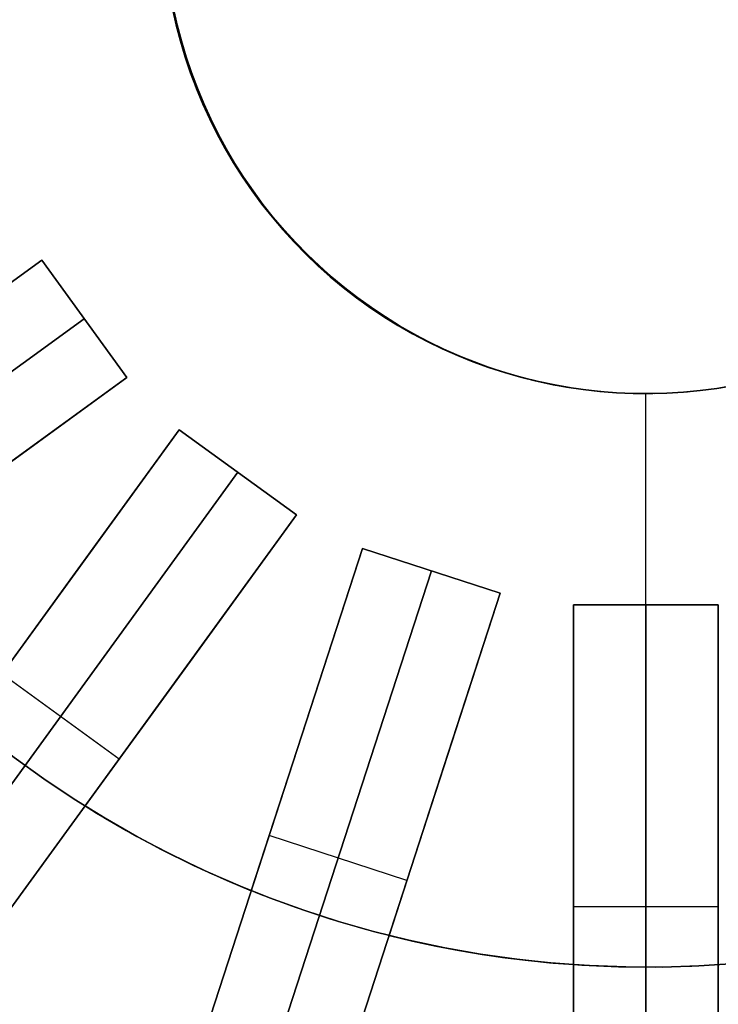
# Model space of a CAD drawing. Header units: millimetres. Extents: x 442 to 977, y 2282 to 2818.
# Tile 5 of 20: x 658 to 716, y 2459 to 2541. Entities that reach past the tile are written whole.
import ezdxf

# ---------------------------------------------------------------- set-up
doc = ezdxf.new("R2010")
doc.units = ezdxf.units.MM

msp = doc.modelspace()

# ---------------------------------------------------------------- linework, layer by layer
at = {"extrusion": (5.714285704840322e-05, -9.05053942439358e-06, 0.999999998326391)}
msp.add_lwpolyline([(626.7828966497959, 2577.038932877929), (625.8983674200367, 2574.147573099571), (625.1142646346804, 2571.227378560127), (624.4315245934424, 2568.281836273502), (623.8509625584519, 2565.314463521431), (623.3732717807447, 2562.328803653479), (622.9990226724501, 2559.328421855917), (622.7286621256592, 2556.316900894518), (622.5625129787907, 2553.297836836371), (622.5007736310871, 2550.274834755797), (622.5435178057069, 2547.251504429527), (622.6906944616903, 2544.23145602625), (622.9421278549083, 2541.218295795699), (623.2975177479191, 2538.215621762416), (623.7564397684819, 2535.227019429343), (624.3183459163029, 2532.256057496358), (624.9825652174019, 2529.306283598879), (625.7483045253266, 2526.38122007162), (626.6146494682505, 2523.484359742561), (627.5805655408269, 2520.619161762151), (628.6448993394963, 2517.789047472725), (629.8063799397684, 2514.997396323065), (631.0636204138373, 2512.247541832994), (632.415119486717, 2509.542767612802), (633.8592633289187, 2506.886303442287), (635.3943274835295, 2504.28132141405), (637.0184789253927, 2501.730932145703), (638.7297782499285, 2499.238181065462), (640.5261819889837, 2496.80604477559), (642.405545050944, 2494.437427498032), (644.3656232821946, 2492.135157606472), (646.4040761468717, 2489.901984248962), (648.5184695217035, 2487.740574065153), (650.7062786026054, 2485.653508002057), (652.9648909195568, 2483.643278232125), (655.2916094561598, 2481.712285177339), (657.6836558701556, 2479.862834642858), (660.1381738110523, 2478.097135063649), (662.652232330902, 2476.417294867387), (665.2228293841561, 2474.825319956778), (667.8468954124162, 2473.3231113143), (670.521297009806, 2471.912462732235), (673.2428406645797, 2470.595058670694), (676.0082765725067, 2469.372472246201), (678.8143025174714, 2468.246163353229), (681.6575678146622, 2467.21747692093), (684.5346773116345, 2466.287641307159), (687.4421954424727, 2465.457766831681), (690.3766503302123, 2464.728844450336), (693.3345379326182, 2464.101744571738), (696.3123262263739, 2463.577216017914), (699.3064594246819, 2463.155885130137), (702.3133622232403, 2462.838255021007), (705.3294440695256, 2462.624704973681), (708.351103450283, 2462.515489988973), (711.3747321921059, 2462.510740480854), (714.3967197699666, 2462.61046212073), (717.4134576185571, 2462.814535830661), (720.4213434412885, 2463.122717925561), (723.4167855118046, 2463.534640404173), (726.3962069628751, 2464.049811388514), (729.3560500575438, 2464.667615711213), (732.2927804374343, 2465.3873156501), (735.2028913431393, 2466.208051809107), (738.0829078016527, 2467.128844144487), (740.9293907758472, 2468.148593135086), (743.738941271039, 2469.266081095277), (746.5082043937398, 2470.47997362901), (749.2338733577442, 2471.788821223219), (751.9126934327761, 2473.191060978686), (754.5414658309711, 2474.685018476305), (757.1170515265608, 2476.268909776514), (759.6363750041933, 2477.940843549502), (762.096427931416, 2479.698823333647), (764.494272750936, 2481.540749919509), (766.8270461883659, 2483.464423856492), (769.09196267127, 2485.467548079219), (771.2863176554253, 2487.547730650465), (773.4074908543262, 2489.70248761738), (775.4529493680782, 2491.929245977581), (777.420250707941, 2494.225346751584), (779.3070457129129, 2496.588048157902), (781.1110813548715, 2499.014528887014), (782.8302034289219, 2501.501891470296), (784.4623591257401, 2504.047165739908), (786.0055994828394, 2506.64731237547), (787.4580817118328, 2509.299226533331), (788.8180713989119, 2511.999741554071), (790.0839445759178, 2514.745632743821), (791.2541896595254, 2517.533621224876), (792.3274092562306, 2520.36037785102), (793.3023218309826, 2523.222527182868), (794.1777632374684, 2526.116651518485), (794.952688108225, 2529.039294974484), (795.6261711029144, 2531.986967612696), (796.1974080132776, 2534.95614960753), (796.6657167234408, 2537.943295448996), (797.0305380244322, 2540.944838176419), (797.2914362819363, 2543.957193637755), (797.4480999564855, 2546.976764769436), (797.5003419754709, 2549.99994589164)], dxfattribs=at)
at = {"extrusion": (-5.714285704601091e-05, 9.050539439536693e-06, 0.999999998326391)}
msp.add_lwpolyline([(797.5003420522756, 2549.999945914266), (797.4481000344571, 2546.976764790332), (797.2914363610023, 2543.957193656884), (797.0305381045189, 2540.944838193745), (796.6657168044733, 2537.943295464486), (796.1974080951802, 2534.956149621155), (795.6261711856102, 2531.986967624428), (794.9526881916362, 2529.0392949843), (794.1777633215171, 2526.116651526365), (793.3023219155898, 2523.222527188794), (792.3274093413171, 2520.360377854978), (791.2541897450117, 2517.533621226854), (790.0839446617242, 2514.745632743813), (788.8180714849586, 2511.999741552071), (787.4580817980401, 2509.299226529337), (786.005599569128, 2506.647312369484), (784.4623592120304, 2504.047165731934), (782.830203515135, 2501.501891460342), (781.1110814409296, 2499.01452887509), (779.307045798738, 2496.588048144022), (777.4202507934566, 2494.225346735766), (775.4529494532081, 2491.929245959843), (773.4074909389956, 2489.702487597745), (771.2863177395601, 2487.547730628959), (769.0919627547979, 2485.46754805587), (766.8270462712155, 2483.464423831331), (764.4942728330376, 2481.540749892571), (762.0964280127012, 2479.698823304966), (759.6363750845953, 2477.940843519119), (757.1170516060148, 2476.26890974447), (754.5414659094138, 2474.685018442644), (751.9126935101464, 2473.191060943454), (749.2338734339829, 2471.788821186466), (746.5082044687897, 2470.479973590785), (743.7389413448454, 2469.266081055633), (740.929390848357, 2468.14859309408), (738.0829078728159, 2467.128844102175), (735.2028914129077, 2466.208051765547), (732.2927805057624, 2465.387315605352), (729.3560501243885, 2464.667615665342), (726.3962070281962, 2464.049811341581), (723.4167855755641, 2463.534640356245), (720.4213435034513, 2463.122717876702), (717.4134576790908, 2462.814535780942), (714.3967198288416, 2462.610462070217), (711.3747322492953, 2462.510740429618), (708.3511035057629, 2462.515489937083), (705.329444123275, 2462.624704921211), (702.313362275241, 2462.838254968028), (699.3064594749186, 2463.155885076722), (696.3123262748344, 2463.577215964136), (693.3345379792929, 2464.101744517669), (690.3766503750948, 2464.728844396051), (687.4421954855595, 2465.457766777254), (684.534677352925, 2466.287641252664), (681.657567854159, 2467.217476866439), (678.8143025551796, 2468.246163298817), (676.0082766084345, 2469.37247219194), (673.2428406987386, 2470.595058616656), (670.5212970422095, 2471.912462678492), (667.8468954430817, 2473.323111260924), (665.2228294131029, 2474.825319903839), (662.6522323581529, 2476.417294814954), (660.1381738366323, 2478.09713501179), (657.6836558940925, 2479.86283459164), (655.291609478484, 2481.71228512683), (652.9648909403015, 2483.643278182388), (650.7062786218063, 2485.653507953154), (648.5184695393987, 2487.740574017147), (646.4040761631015, 2489.901984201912), (644.365623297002, 2492.135157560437), (642.4055450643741, 2494.437427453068), (640.5261820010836, 2496.806044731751), (638.7297782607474, 2499.238181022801), (637.0184789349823, 2501.730932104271), (635.3943274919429, 2504.281321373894), (633.8592633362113, 2506.886303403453), (632.4151194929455, 2509.542767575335), (631.0636204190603, 2512.247541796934), (629.8063799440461, 2514.997396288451), (628.6448993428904, 2517.789047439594), (627.5805655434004, 2520.619161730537), (626.6146494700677, 2523.484359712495), (625.748304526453, 2526.381220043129), (624.9825652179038, 2529.306283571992), (624.3183459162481, 2532.256057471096), (623.7564397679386, 2535.227019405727), (623.2975177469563, 2538.215621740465), (622.9421278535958, 2541.218295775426), (622.6906944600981, 2544.231456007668), (622.5435178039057, 2547.251504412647), (622.500773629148, 2550.274834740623), (622.5625129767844, 2553.297836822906), (622.7286621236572, 2556.316900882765), (622.9990226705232, 2559.328421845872), (623.3732717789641, 2562.328803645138), (623.8509625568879, 2565.314463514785), (624.4315245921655, 2568.281836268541), (625.1142646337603, 2571.227378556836), (625.8983674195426, 2574.147573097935), (626.7828966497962, 2577.038932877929)], dxfattribs=at)
at = {"extrusion": (0.0001249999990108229, -1.979805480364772e-05, 0.9999999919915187)}
msp.add_lwpolyline([(671.9064841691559, 2562.368798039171), (671.5021279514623, 2561.047033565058), (671.1436809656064, 2559.712087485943), (670.8315712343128, 2558.365553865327), (670.5661714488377, 2557.009040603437), (670.3477985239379, 2555.644167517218), (670.1767132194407, 2554.272564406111), (670.0531198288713, 2552.895869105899), (669.9771659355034, 2551.515725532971), (669.9489422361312, 2550.133781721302), (669.9684824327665, 2548.751687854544), (670.0357631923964, 2547.371094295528), (670.1507041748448, 2545.993649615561), (670.3131681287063, 2544.620998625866), (670.5229610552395, 2543.254780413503), (670.779832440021, 2541.896626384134), (671.0834755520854, 2540.548158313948), (671.4335278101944, 2539.210986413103), (671.8295712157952, 2537.886707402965), (672.2711328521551, 2536.576902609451), (672.7576854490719, 2535.283136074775), (673.2886480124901, 2534.006952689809), (673.8633865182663, 2532.749876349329), (674.481214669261, 2531.513408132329), (675.1413947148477, 2530.29902450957), (675.8431383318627, 2529.108175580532), (676.5856075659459, 2527.942283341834), (677.3679158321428, 2526.802739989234), (678.1891289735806, 2525.690906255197), (679.0482663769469, 2524.608109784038), (679.9443021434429, 2523.555643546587), (680.8761663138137, 2522.534764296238), (681.8427461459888, 2521.54669106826), (682.8428874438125, 2520.592603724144), (683.8753959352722, 2519.673641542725), (684.9390386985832, 2518.790901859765), (686.0325456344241, 2517.945438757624), (687.154610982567, 2517.138261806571), (688.3038948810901, 2516.370334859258), (689.4790249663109, 2515.642574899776), (690.6785980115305, 2514.955850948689), (691.9011816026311, 2514.310983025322), (693.1453158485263, 2513.708741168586), (694.4095151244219, 2513.149844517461), (695.6922698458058, 2512.634960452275), (696.9920482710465, 2512.164703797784), (698.3072983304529, 2511.739636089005), (699.6364494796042, 2511.360264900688), (700.9779145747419, 2511.027043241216), (702.3300917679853, 2510.740369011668), (703.6913664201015, 2510.500584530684), (705.0601130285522, 2510.307976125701), (706.434697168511, 2510.162773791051), (707.8134774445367, 2510.065150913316), (709.1948074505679, 2510.015224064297), (710.5770377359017, 2510.013052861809), (711.9585177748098, 2510.058639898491), (713.3375979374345, 2510.151930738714), (714.7126314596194, 2510.292813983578), (716.0819764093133, 2510.481121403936), (717.4439976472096, 2510.716628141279), (718.7970687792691, 2510.999052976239), (720.139574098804, 2511.32805866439), (721.4699105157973, 2511.703252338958), (722.786489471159, 2512.124185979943), (724.0877388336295, 2512.5903569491), (725.3721047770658, 2513.101208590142), (726.6380536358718, 2513.656130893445), (727.884073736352, 2514.254461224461), (729.1086772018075, 2514.895485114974), (730.3104017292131, 2515.57843711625), (731.4878123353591, 2516.302501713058), (732.6395030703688, 2517.066814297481), (733.7640986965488, 2517.870462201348), (734.8602563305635, 2518.712485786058), (735.926667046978, 2519.591879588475), (736.9620574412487, 2520.507593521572), (737.9651911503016, 2521.458534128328), (738.9348703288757, 2522.443565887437), (739.8699370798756, 2523.461512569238), (740.769274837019, 2524.51115864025), (741.6318096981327, 2525.591250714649), (742.456511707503, 2526.700499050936), (743.2423960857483, 2527.837579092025), (743.9885244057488, 2529.001133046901), (744.6940057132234, 2530.189771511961), (745.3579975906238, 2531.402075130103), (745.9797071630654, 2532.636596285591), (746.5583920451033, 2533.891860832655), (747.0933612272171, 2535.166369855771), (747.5839759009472, 2536.458601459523), (748.0296502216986, 2537.767012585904), (748.4298520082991, 2539.090040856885), (748.7841033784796, 2540.426106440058), (749.091981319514, 2541.773613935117), (749.3531181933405, 2543.13095427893), (749.5672021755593, 2544.49650666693), (749.7339776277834, 2545.86864048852), (749.8532454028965, 2547.245717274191), (749.9248630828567, 2548.626092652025), (749.9487451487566, 2550.008118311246)], dxfattribs=at)
at = {"extrusion": (-0.0001249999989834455, 1.979805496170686e-05, 0.9999999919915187)}
for points in [[(750.0527453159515, 2549.991646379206), (750.0288632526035, 2548.609620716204), (749.9572455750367, 2547.229245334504), (749.8379778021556, 2545.852168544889), (749.6712023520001, 2544.480034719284), (749.4571183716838, 2543.114482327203), (749.1959814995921, 2541.757141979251), (748.8881035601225, 2540.409634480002), (748.5338521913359, 2539.073568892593), (748.1336504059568, 2537.750540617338), (747.6879760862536, 2536.442129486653), (747.1973614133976, 2535.149897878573), (746.6623922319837, 2533.87538885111), (746.0837073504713, 2532.620124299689), (745.4619977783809, 2531.38560313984), (744.7980059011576, 2530.17329951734), (744.0925245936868, 2528.984661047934), (743.3463962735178, 2527.821107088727), (742.5605118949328, 2526.68402704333), (741.7358098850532, 2525.574778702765), (740.8732750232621, 2524.494686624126), (739.9739372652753, 2523.445040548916), (739.0388705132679, 2522.427093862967), (738.0691913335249, 2521.442062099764), (737.0660576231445, 2520.491121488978), (736.0306672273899, 2519.575407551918), (734.9642565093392, 2518.696013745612), (733.8680988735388, 2517.853990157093), (732.7435032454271, 2517.050342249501), (731.5918125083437, 2516.286029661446), (730.414401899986, 2515.561965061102), (729.2126773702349, 2514.87901305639), (727.9880739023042, 2514.237989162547), (726.742053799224, 2513.639658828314), (725.4761049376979, 2513.084736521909), (724.1917389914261, 2512.573884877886), (722.89048962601, 2512.107713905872), (721.5739106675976, 2511.686780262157), (720.243574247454, 2511.311586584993), (718.901068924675, 2510.982580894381), (717.5479977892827, 2510.700156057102), (716.185976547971, 2510.464649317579), (714.8166315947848, 2510.276341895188), (713.441598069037, 2510.135458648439), (712.0625179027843, 2510.042167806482), (710.6810378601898, 2509.996580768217), (709.2988075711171, 2509.998751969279), (707.9174775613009, 2510.048678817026), (706.5386972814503, 2510.146301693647), (705.1641131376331, 2510.291504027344), (703.7953665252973, 2510.484112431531), (702.4340918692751, 2510.723896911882), (701.0819146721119, 2511.010571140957), (699.7404495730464, 2511.343792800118), (698.4112984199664, 2511.723163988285), (697.0960483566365, 2512.148231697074), (695.7962699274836, 2512.618488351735), (694.5135152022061, 2513.133372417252), (693.2493159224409, 2513.692269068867), (692.005181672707, 2514.294510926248), (690.7825980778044, 2514.939378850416), (689.5830250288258, 2515.626102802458), (688.407894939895, 2516.353862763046), (687.2586110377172, 2517.121789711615), (686.1365456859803, 2517.928966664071), (685.0430387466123, 2518.77442976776), (683.9793959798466, 2519.657169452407), (682.9468874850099, 2520.576131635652), (681.9467461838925, 2521.530218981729), (680.9801663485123, 2522.518292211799), (680.0483021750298, 2523.539171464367), (679.1522664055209, 2524.59163770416), (678.293128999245, 2525.67443417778), (677.4719158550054, 2526.786267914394), (676.6896075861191, 2527.92581126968), (675.9471383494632, 2529.091703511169), (675.245394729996, 2530.2825524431), (674.5852146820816, 2531.496936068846), (673.9673865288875, 2532.733404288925), (673.3926480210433, 2533.990480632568), (672.861685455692, 2535.266664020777), (672.37513285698, 2536.56043055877), (671.9335712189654, 2537.870235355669), (671.5375278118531, 2539.194514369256), (671.187475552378, 2540.531686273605), (670.883832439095, 2541.880154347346), (670.6269610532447, 2543.238308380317), (670.4171681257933, 2544.604526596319), (670.2547041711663, 2545.977177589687), (670.1397631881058, 2547.354622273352), (670.0724824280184, 2548.735215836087), (670.0529422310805, 2550.117309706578), (670.0811659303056, 2551.499253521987), (670.1571198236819, 2552.879397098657), (670.2807132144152, 2554.256092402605), (670.4517985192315, 2555.627695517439), (670.6701714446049, 2556.992568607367), (670.9355712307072, 2558.349081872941), (671.2476809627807, 2559.695615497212), (671.6061279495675, 2561.030561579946), (672.0104841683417, 2562.352326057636)], [(750.0687453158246, 2549.989112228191), (750.0448632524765, 2548.607086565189), (749.9732455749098, 2547.226711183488), (749.8539778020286, 2545.849634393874), (749.6872023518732, 2544.477500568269), (749.4731183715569, 2543.111948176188), (749.2119814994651, 2541.754607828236), (748.9041035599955, 2540.407100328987), (748.5498521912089, 2539.071034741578), (748.1496504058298, 2537.748006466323), (747.7039760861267, 2536.439595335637), (747.2133614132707, 2535.147363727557), (746.6783922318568, 2533.872854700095), (746.0997073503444, 2532.617590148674), (745.4779977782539, 2531.383068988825), (744.8140059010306, 2530.170765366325), (744.1085245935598, 2528.982126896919), (743.3623962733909, 2527.818572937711), (742.5765118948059, 2526.681492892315), (741.7518098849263, 2525.572244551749), (740.889275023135, 2524.49215247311), (739.9899372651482, 2523.442506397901), (739.0548705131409, 2522.424559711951), (738.0851913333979, 2521.439527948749), (737.0820576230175, 2520.488587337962), (736.0466672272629, 2519.572873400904), (734.9802565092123, 2518.693479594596), (733.8840988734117, 2517.851456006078), (732.7595032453, 2517.047808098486), (731.6078125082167, 2516.28349551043), (730.430401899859, 2515.559430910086), (729.2286773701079, 2514.876478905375), (728.0040739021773, 2514.235455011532), (726.7580537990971, 2513.637124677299), (725.492104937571, 2513.082202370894), (724.207738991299, 2512.571350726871), (722.906489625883, 2512.105179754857), (721.5899106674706, 2511.684246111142), (720.259574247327, 2511.309052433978), (718.9170689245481, 2510.980046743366), (717.5639977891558, 2510.697621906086), (716.2019765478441, 2510.462115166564), (714.8326315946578, 2510.273807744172), (713.45759806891, 2510.132924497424), (712.0785179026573, 2510.039633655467), (710.6970378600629, 2509.994046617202), (709.3148075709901, 2509.996217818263), (707.933477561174, 2510.046144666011), (706.5546972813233, 2510.143767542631), (705.180113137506, 2510.288969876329), (703.8113665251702, 2510.481578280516), (702.4500918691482, 2510.721362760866), (701.0979146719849, 2511.008036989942), (699.7564495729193, 2511.341258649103), (698.4272984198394, 2511.720629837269), (697.1120483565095, 2512.145697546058), (695.8122699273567, 2512.61595420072), (694.5295152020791, 2513.130838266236), (693.265315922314, 2513.689734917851), (692.0211816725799, 2514.291976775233), (690.7985980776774, 2514.9368446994), (689.5990250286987, 2515.623568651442), (688.423894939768, 2516.351328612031), (687.2746110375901, 2517.1192555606), (686.1525456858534, 2517.926432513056), (685.0590387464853, 2518.771895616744), (683.9953959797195, 2519.654635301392), (682.9628874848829, 2520.573597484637), (681.9627461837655, 2521.527684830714), (680.9961663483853, 2522.515758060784), (680.0643021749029, 2523.536637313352), (679.1682664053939, 2524.589103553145), (678.309128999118, 2525.671900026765), (677.4879158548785, 2526.783733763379), (676.7056075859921, 2527.923277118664), (675.9631383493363, 2529.089169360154), (675.2613947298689, 2530.280018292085), (674.6012146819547, 2531.494401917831), (673.9833865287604, 2532.73087013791), (673.4086480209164, 2533.987946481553), (672.877685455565, 2535.264129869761), (672.391132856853, 2536.557896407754), (671.9495712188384, 2537.867701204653), (671.5535278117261, 2539.19198021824), (671.2034755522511, 2540.529152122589), (670.8998324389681, 2541.877620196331), (670.6429610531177, 2543.235774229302), (670.4331681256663, 2544.601992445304), (670.2707041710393, 2545.974643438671), (670.1557631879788, 2547.352088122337), (670.0884824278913, 2548.732681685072), (670.0689422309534, 2550.114775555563), (670.0971659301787, 2551.496719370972), (670.1731198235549, 2552.876862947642), (670.2967132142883, 2554.25355825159), (670.4677985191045, 2555.625161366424), (670.6861714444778, 2556.990034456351), (670.9515712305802, 2558.346547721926), (671.2636809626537, 2559.693081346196), (671.6221279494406, 2561.028027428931), (672.0264841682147, 2562.349791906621)]]:
    msp.add_lwpolyline(points, dxfattribs=at)
at = {"extrusion": (0.0001249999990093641, -1.979805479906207e-05, 0.9999999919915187)}
msp.add_lwpolyline([(671.8904841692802, 2562.371332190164), (671.4861279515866, 2561.04956771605), (671.1276809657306, 2559.714621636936), (670.8155712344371, 2558.36808801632), (670.550171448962, 2557.01157475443), (670.3317985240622, 2555.646701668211), (670.160713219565, 2554.275098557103), (670.0371198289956, 2552.898403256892), (669.9611659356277, 2551.518259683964), (669.9329422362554, 2550.136315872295), (669.9524824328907, 2548.754222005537), (670.0197631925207, 2547.37362844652), (670.134704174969, 2545.996183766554), (670.2971681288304, 2544.623532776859), (670.5069610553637, 2543.257314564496), (670.7638324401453, 2541.899160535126), (671.0674755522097, 2540.55069246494), (671.4175278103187, 2539.213520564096), (671.8135712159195, 2537.889241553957), (672.2551328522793, 2536.579436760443), (672.7416854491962, 2535.285670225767), (673.2726480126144, 2534.009486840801), (673.8473865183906, 2532.752410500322), (674.4652146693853, 2531.515942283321), (675.1253947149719, 2530.301558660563), (675.827138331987, 2529.110709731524), (676.5696075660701, 2527.944817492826), (677.3519158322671, 2526.805274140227), (678.1731289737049, 2525.693440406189), (679.0322663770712, 2524.610643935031), (679.9283021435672, 2523.55817769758), (680.860166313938, 2522.537298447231), (681.826746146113, 2521.549225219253), (682.8268874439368, 2520.595137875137), (683.8593959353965, 2519.676175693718), (684.9230386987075, 2518.793436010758), (686.0165456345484, 2517.947972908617), (687.1386109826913, 2517.140795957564), (688.2878948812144, 2516.37286901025), (689.4630249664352, 2515.645109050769), (690.6625980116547, 2514.958385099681), (691.8851816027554, 2514.313517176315), (693.1293158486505, 2513.711275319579), (694.3935151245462, 2513.152378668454), (695.67626984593, 2512.637494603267), (696.9760482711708, 2512.167237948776), (698.2912983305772, 2511.742170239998), (699.6204494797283, 2511.362799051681), (700.9619145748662, 2511.029577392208), (702.3140917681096, 2510.742903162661), (703.6753664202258, 2510.503118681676), (705.0441130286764, 2510.310510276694), (706.4186971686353, 2510.165307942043), (707.797477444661, 2510.067685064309), (709.178807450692, 2510.01775821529), (710.561037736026, 2510.015587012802), (711.9425177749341, 2510.061174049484), (713.3215979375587, 2510.154464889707), (714.6966314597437, 2510.29534813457), (716.0659764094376, 2510.483655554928), (717.4279976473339, 2510.719162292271), (718.7810687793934, 2511.001587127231), (720.1235740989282, 2511.330592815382), (721.4539105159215, 2511.705786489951), (722.7704894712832, 2512.126720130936), (724.0717388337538, 2512.592891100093), (725.3561047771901, 2513.103742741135), (726.622053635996, 2513.658665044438), (727.8680737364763, 2514.256995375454), (729.0926772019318, 2514.898019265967), (730.2944017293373, 2515.580971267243), (731.4718123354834, 2516.30503586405), (732.623503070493, 2517.069348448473), (733.7480986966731, 2517.872996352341), (734.8442563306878, 2518.71501993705), (735.9106670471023, 2519.594413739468), (736.946057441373, 2520.510127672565), (737.9491911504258, 2521.46106827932), (738.918870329, 2522.446100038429), (739.8539370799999, 2523.464046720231), (740.7532748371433, 2524.513692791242), (741.615809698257, 2525.593784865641), (742.4405117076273, 2526.703033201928), (743.2263960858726, 2527.840113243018), (743.972524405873, 2529.003667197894), (744.6780057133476, 2530.192305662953), (745.3419975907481, 2531.404609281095), (745.9637071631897, 2532.639130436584), (746.5423920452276, 2533.894394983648), (747.0773612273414, 2535.168904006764), (747.5679759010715, 2536.461135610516), (748.0136502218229, 2537.769546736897), (748.4138520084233, 2539.092575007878), (748.7681033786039, 2540.428640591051), (749.0759813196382, 2541.77614808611), (749.3371181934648, 2543.133488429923), (749.5512021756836, 2544.499040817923), (749.7179776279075, 2545.871174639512), (749.8372454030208, 2547.248251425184), (749.908863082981, 2548.628626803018), (749.9327451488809, 2550.010652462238)], dxfattribs=at)
for points in [[(671.0139484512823, 2541.050821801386), (671.3480330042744, 2539.703133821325), (671.7286901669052, 2538.367852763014), (672.1554612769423, 2537.046587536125), (672.6278321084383, 2535.740930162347), (673.1452334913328, 2534.452453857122), (673.7070419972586, 2533.182711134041), (674.3125806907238, 2531.933231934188), (674.9611199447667, 2530.705521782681), (675.6518783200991, 2529.501059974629), (676.3840235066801, 2528.321297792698), (677.156673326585, 2527.167656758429), (677.9688967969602, 2526.041526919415), (678.819715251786, 2524.944265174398), (679.7081035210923, 2523.877193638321), (680.6329911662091, 2522.841598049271), (681.5932637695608, 2521.838726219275), (682.5877642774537, 2520.869786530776), (683.615294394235, 2519.935946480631), (684.6746160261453, 2519.038331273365), (685.7644527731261, 2518.178022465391), (686.883491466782, 2517.356056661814), (688.0303837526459, 2516.573424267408), (689.203747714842, 2515.831068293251), (690.402169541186, 2515.12988322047), (691.6242052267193, 2514.470713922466), (692.8683823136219, 2513.854354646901), (694.1332016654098, 2513.281548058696), (695.4171392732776, 2512.752984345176), (696.7186480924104, 2512.269300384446), (698.0361599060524, 2511.831078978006), (699.3680872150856, 2511.43884814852), (700.712825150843, 2511.093080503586), (702.0687534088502, 2510.794192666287), (703.434238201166, 2510.542544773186), (704.8076342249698, 2510.338440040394), (706.187286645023, 2510.182124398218), (707.5715330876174, 2510.073786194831), (708.9587056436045, 2510.013555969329), (710.3471328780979, 2510.001506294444), (711.7351418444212, 2510.037651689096), (713.1210600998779, 2510.121948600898), (714.5032177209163, 2510.254295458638), (715.8799493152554, 2510.43453279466), (717.2495960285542, 2510.662443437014)], [(717.2495960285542, 2510.662443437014), (715.8799493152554, 2510.43453279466), (714.5032177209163, 2510.254295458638), (713.121060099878, 2510.121948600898), (711.7351418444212, 2510.037651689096), (710.347132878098, 2510.001506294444), (708.9587056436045, 2510.013555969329), (707.5715330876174, 2510.073786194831), (706.187286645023, 2510.182124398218), (704.8076342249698, 2510.338440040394), (703.434238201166, 2510.542544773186), (702.0687534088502, 2510.794192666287), (700.712825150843, 2511.093080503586), (699.3680872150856, 2511.43884814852), (698.0361599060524, 2511.831078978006), (696.7186480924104, 2512.269300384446), (695.4171392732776, 2512.752984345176), (694.1332016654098, 2513.281548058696), (692.868382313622, 2513.854354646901), (691.6242052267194, 2514.470713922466), (690.402169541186, 2515.12988322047), (689.203747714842, 2515.831068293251), (688.0303837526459, 2516.573424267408), (686.883491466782, 2517.356056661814), (685.7644527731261, 2518.178022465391), (684.6746160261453, 2519.038331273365), (683.615294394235, 2519.935946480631), (682.5877642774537, 2520.869786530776), (681.5932637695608, 2521.838726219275), (680.6329911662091, 2522.841598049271), (679.7081035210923, 2523.877193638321), (678.819715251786, 2524.944265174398), (677.9688967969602, 2526.041526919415), (677.156673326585, 2527.167656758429), (676.3840235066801, 2528.321297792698), (675.6518783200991, 2529.501059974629), (674.9611199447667, 2530.705521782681), (674.3125806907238, 2531.933231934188), (673.7070419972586, 2533.182711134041), (673.1452334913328, 2534.452453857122), (672.6278321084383, 2535.740930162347), (672.1554612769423, 2537.046587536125), (671.7286901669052, 2538.367852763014), (671.3480330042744, 2539.703133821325), (671.0139484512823, 2541.050821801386)], [(659.9548112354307, 2521.056449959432), (619.5039615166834, 2491.667187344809)], [(619.5039615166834, 2491.667187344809), (659.9548112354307, 2521.056449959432)], [(659.9548112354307, 2521.056449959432), (647.8195563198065, 2512.239671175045)], [(647.8195563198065, 2512.239671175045), (659.9548112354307, 2521.056449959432)], [(659.9548112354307, 2521.056449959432), (647.8195563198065, 2512.239671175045)], [(647.8195563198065, 2512.239671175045), (659.9548112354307, 2521.056449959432)], [(667.0082342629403, 2511.348246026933), (659.9548112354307, 2521.056449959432)], [(659.9548112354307, 2521.056449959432), (667.0082342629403, 2511.348246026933)], [(659.9548112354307, 2521.056449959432), (667.0082342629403, 2511.348246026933)], [(659.9548112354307, 2521.056449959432), (667.0082342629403, 2511.348246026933)], [(659.9548112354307, 2521.056449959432), (667.0082342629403, 2511.348246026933)], [(659.9548112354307, 2521.056449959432), (667.0082342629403, 2511.348246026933)], [(667.0082342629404, 2511.348246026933), (659.9548112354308, 2521.056449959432)], [(667.0082342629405, 2511.348246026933), (659.9548112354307, 2521.056449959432)], [(667.0082342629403, 2511.348246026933), (659.9548112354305, 2521.056449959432)], [(623.030673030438, 2486.813085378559), (663.4815227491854, 2516.202347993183)], [(663.4815227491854, 2516.202347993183), (623.030673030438, 2486.813085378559)], [(626.5573845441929, 2481.958983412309), (667.0082342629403, 2511.348246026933)], [(667.0082342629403, 2511.348246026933), (626.5573845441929, 2481.958983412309)], [(654.872979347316, 2502.531467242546), (667.0082342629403, 2511.348246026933)], [(667.0082342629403, 2511.348246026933), (654.872979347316, 2502.531467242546)], [(654.8729793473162, 2502.531467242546), (667.0082342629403, 2511.348246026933)], [(667.0082342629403, 2511.348246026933), (654.872979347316, 2502.531467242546)], [(709.999999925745, 2492.5), (709.999999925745, 2510)], [(709.999999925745, 2492.5), (709.999999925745, 2510)], [(709.999999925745, 2492.5), (709.999999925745, 2510)], [(709.999999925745, 2492.5), (709.999999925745, 2510)], [(671.3482459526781, 2507.008234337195), (641.9589833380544, 2466.557384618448)], [(641.9589833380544, 2466.557384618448), (671.3482459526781, 2507.008234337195)], [(671.3482459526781, 2507.008234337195), (662.5314671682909, 2494.872979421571)], [(662.5314671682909, 2494.872979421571), (671.3482459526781, 2507.008234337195)], [(671.3482459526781, 2507.008234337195), (662.5314671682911, 2494.872979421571)], [(662.5314671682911, 2494.872979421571), (671.3482459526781, 2507.008234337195)], [(681.0564498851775, 2499.954811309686), (671.3482459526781, 2507.008234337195)], [(671.3482459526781, 2507.008234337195), (681.0564498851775, 2499.954811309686)], [(671.3482459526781, 2507.008234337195), (681.0564498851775, 2499.954811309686)], [(671.3482459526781, 2507.008234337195), (681.0564498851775, 2499.954811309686)], [(671.3482459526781, 2507.008234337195), (681.0564498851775, 2499.954811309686)], [(671.3482459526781, 2507.008234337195), (681.0564498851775, 2499.954811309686)], [(681.0564498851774, 2499.954811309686), (671.348245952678, 2507.008234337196)], [(681.0564498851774, 2499.954811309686), (671.348245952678, 2507.008234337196)], [(681.0564498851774, 2499.954811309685), (671.348245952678, 2507.008234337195)], [(646.8130853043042, 2463.030673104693), (676.2023479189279, 2503.48152282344)], [(676.2023479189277, 2503.48152282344), (646.813085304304, 2463.030673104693)], [(651.6671872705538, 2459.503961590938), (681.0564498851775, 2499.954811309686)], [(681.0564498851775, 2499.954811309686), (651.6671872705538, 2459.503961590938)], [(672.2396711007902, 2487.819556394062), (681.0564498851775, 2499.954811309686)], [(681.0564498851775, 2499.954811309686), (672.2396711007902, 2487.819556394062)], [(672.2396711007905, 2487.819556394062), (681.0564498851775, 2499.954811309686)], [(681.0564498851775, 2499.954811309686), (672.2396711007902, 2487.819556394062)], [(686.5251836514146, 2497.168352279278), (671.0743339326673, 2449.61552646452)], [(671.0743339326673, 2449.61552646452), (686.5251836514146, 2497.168352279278)], [(686.5251836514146, 2497.168352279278), (681.8899287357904, 2482.902504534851)], [(681.8899287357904, 2482.902504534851), (686.5251836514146, 2497.168352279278)], [(686.5251836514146, 2497.168352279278), (681.8899287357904, 2482.902504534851)], [(681.8899287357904, 2482.902504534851), (686.5251836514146, 2497.168352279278)], [(697.9378618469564, 2493.460148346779), (686.5251836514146, 2497.168352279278)], [(686.5251836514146, 2497.168352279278), (697.9378618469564, 2493.460148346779)], [(686.5251836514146, 2497.168352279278), (697.9378618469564, 2493.460148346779)], [(686.5251836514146, 2497.168352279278), (697.9378618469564, 2493.460148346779)], [(686.5251836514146, 2497.168352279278), (697.9378618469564, 2493.460148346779)], [(686.5251836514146, 2497.168352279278), (697.9378618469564, 2493.460148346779)], [(697.9378618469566, 2493.460148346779), (686.5251836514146, 2497.168352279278)], [(697.9378618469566, 2493.460148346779), (686.5251836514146, 2497.168352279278)], [(697.9378618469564, 2493.460148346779), (686.5251836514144, 2497.168352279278)], [(662.5314671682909, 2494.872979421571), (653.8357466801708, 2482.904346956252)], [(653.8357466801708, 2482.904346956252), (662.5314671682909, 2494.872979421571)], [(662.5314671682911, 2494.872979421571), (653.8357466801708, 2482.904346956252)], [(653.8357466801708, 2482.904346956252), (662.5314671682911, 2494.872979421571)], [(676.780673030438, 2447.761424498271), (692.2315227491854, 2495.314250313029)], [(692.2315227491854, 2495.314250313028), (676.780673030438, 2447.761424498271)], [(682.487012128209, 2445.907322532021), (697.9378618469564, 2493.460148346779)], [(697.9378618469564, 2493.460148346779), (682.4870121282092, 2445.907322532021)], [(693.3026069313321, 2479.194300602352), (697.9378618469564, 2493.460148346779)], [(697.9378618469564, 2493.460148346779), (693.3026069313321, 2479.194300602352)], [(693.3026069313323, 2479.194300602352), (697.9378618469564, 2493.460148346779)], [(697.9378618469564, 2493.460148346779), (693.3026069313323, 2479.194300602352)], [(715.999999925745, 2492.5), (703.999999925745, 2492.5)], [(703.999999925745, 2492.5), (715.999999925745, 2492.5)], [(703.999999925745, 2492.5), (715.999999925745, 2492.5)], [(703.999999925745, 2492.5), (715.999999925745, 2492.5)], [(703.999999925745, 2492.5), (715.999999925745, 2492.5)], [(703.999999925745, 2492.5), (703.999999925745, 2442.5)], [(703.999999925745, 2442.5), (703.999999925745, 2492.5)], [(703.999999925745, 2492.5), (715.999999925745, 2492.5)], [(703.999999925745, 2492.5), (703.999999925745, 2477.5)], [(703.999999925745, 2477.5), (703.999999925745, 2492.5)], [(703.999999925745, 2492.5), (703.999999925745, 2477.5)], [(703.999999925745, 2477.5), (703.999999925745, 2492.5)], [(715.999999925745, 2492.5), (703.999999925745, 2492.5)], [(715.999999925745, 2492.5), (703.999999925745, 2492.5)], [(715.999999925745, 2492.5), (703.999999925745, 2492.5)], [(709.999999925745, 2442.5), (709.999999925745, 2492.5)], [(709.999999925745, 2492.5), (709.999999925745, 2442.5)], [(715.999999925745, 2442.5), (715.999999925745, 2492.5)], [(715.999999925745, 2492.5), (715.999999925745, 2442.5)], [(715.999999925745, 2477.5), (715.999999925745, 2492.5)], [(715.999999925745, 2492.5), (715.999999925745, 2477.5)], [(715.999999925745, 2477.5), (715.999999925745, 2492.5)], [(715.999999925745, 2492.5), (715.999999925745, 2477.5)], [(663.5439506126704, 2475.850923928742), (672.2396711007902, 2487.819556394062)], [(672.2396711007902, 2487.819556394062), (663.5439506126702, 2475.850923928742)], [(663.5439506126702, 2475.850923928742), (672.2396711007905, 2487.819556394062)], [(672.2396711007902, 2487.819556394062), (663.5439506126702, 2475.850923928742)], [(666.3618185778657, 2479.729386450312), (656.6536146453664, 2486.782809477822)], [(666.3618185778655, 2479.729386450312), (656.6536146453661, 2486.782809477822)], [(681.8899287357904, 2482.902504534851), (677.3183179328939, 2468.832533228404)], [(677.3183179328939, 2468.832533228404), (681.8899287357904, 2482.902504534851)], [(681.8899287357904, 2482.902504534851), (677.3183179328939, 2468.832533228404)], [(677.3183179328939, 2468.832533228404), (681.8899287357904, 2482.902504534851)], [(656.9847405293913, 2480.389424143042), (659.4326376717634, 2478.591373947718), (661.9414645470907, 2476.879365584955), (664.5081982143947, 2475.255461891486), (667.1297459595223, 2473.721619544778), (669.8029490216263, 2472.279686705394), (672.5245863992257, 2470.931400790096), (675.2913787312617, 2469.678386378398), (678.0999922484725, 2468.522153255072), (680.9470427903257, 2467.464094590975), (683.8290998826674, 2466.505485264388), (686.7426908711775, 2465.647480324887), (689.6843051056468, 2464.891113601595), (692.6503981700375, 2464.237296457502), (695.6373961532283, 2463.686816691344), (698.6416999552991, 2463.240337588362), (701.6596896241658, 2462.898397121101), (704.6877287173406, 2462.661407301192), (707.7221686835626, 2462.529653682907), (710.7593532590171, 2462.503295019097), (713.795622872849, 2462.582363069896), (716.8273190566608, 2462.766762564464)], [(688.7309961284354, 2465.124329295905), (693.3026069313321, 2479.194300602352)], [(693.3026069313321, 2479.194300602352), (688.7309961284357, 2465.124329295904)], [(688.7309961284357, 2465.124329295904), (693.3026069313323, 2479.194300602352)], [(693.3026069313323, 2479.194300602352), (688.7309961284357, 2465.124329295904)], [(703.999999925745, 2477.5), (703.999999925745, 2462.705956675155)], [(703.999999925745, 2462.705956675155), (703.999999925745, 2477.5)], [(703.999999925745, 2477.5), (703.999999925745, 2462.705956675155)], [(703.999999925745, 2462.705956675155), (703.999999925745, 2477.5)], [(715.999999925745, 2462.705956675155), (715.999999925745, 2477.5)], [(715.999999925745, 2477.5), (715.999999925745, 2462.705956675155)], [(715.999999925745, 2462.705956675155), (715.999999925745, 2477.5)], [(715.999999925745, 2477.5), (715.999999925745, 2462.705956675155)], [(663.5439506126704, 2475.850923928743), (665.1489909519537, 2474.869200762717), (666.7885211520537, 2473.914402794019), (668.4620667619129, 2472.987987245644), (670.1690814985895, 2472.0914129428), (671.9089458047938, 2471.226136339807), (673.6809656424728, 2470.393607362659), (675.4843715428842, 2469.595265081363), (677.3183179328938, 2468.832533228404)], [(663.5439506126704, 2475.850923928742), (665.1489909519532, 2474.869200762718), (666.7885211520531, 2473.91440279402), (668.4620667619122, 2472.987987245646), (670.1690814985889, 2472.091412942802), (671.9089458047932, 2471.226136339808), (673.6809656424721, 2470.393607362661), (675.484371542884, 2469.595265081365), (677.3183179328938, 2468.832533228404)], [(663.5439506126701, 2475.850923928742), (665.238980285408, 2474.815552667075), (666.9448681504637, 2473.825820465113), (668.6599653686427, 2472.881574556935), (670.382655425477, 2471.982591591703), (672.1113573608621, 2471.128580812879), (673.8445287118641, 2470.31918737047), (675.5806681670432, 2469.553995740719), (677.3183179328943, 2468.832533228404)], [(663.5439506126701, 2475.850923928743), (665.2389802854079, 2474.815552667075), (666.9448681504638, 2473.825820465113), (668.6599653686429, 2472.881574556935), (670.3826554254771, 2471.982591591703), (672.1113573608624, 2471.128580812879), (673.8445287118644, 2470.31918737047), (675.5806681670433, 2469.553995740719), (677.3183179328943, 2468.832533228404)], [(663.5439506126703, 2475.850923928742), (665.1489909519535, 2474.869200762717), (666.7885211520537, 2473.914402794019), (668.4620667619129, 2472.987987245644), (670.1690814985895, 2472.0914129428), (671.9089458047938, 2471.226136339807), (673.6809656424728, 2470.393607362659), (675.4843715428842, 2469.595265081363), (677.3183179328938, 2468.832533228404)], [(677.3183179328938, 2468.832533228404), (675.5806681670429, 2469.553995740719), (673.8445287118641, 2470.31918737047), (672.1113573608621, 2471.128580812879), (670.382655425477, 2471.982591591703), (668.6599653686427, 2472.881574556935), (666.9448681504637, 2473.825820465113), (665.238980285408, 2474.815552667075), (663.5439506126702, 2475.850923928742)], [(690.2124369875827, 2469.6837354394), (678.7997587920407, 2473.3919393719)], [(690.2124369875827, 2469.6837354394), (678.7997587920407, 2473.391939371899)], [(715.999999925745, 2467.5), (703.999999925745, 2467.5)], [(715.999999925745, 2467.5), (703.999999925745, 2467.5)], [(688.7309961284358, 2465.124329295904), (690.5608449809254, 2464.68664081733), (692.4151764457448, 2464.285217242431), (694.2930890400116, 2463.92129792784), (696.1936124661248, 2463.596101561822), (698.1157074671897, 2463.310821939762), (700.0582659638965, 2463.066623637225), (702.0201114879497, 2462.864637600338), (703.9999999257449, 2462.705956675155)], [(688.7309961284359, 2465.124329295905), (690.5608449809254, 2464.68664081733), (692.415176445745, 2464.285217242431), (694.2930890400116, 2463.92129792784), (696.193612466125, 2463.596101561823), (698.1157074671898, 2463.310821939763), (700.0582659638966, 2463.066623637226), (702.0201114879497, 2462.864637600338), (703.9999999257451, 2462.705956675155)], [(688.7309961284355, 2465.124329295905), (690.6630170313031, 2464.663424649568), (692.5912601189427, 2464.249281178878), (694.5142044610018, 2463.881243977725), (696.4303816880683, 2463.558601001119), (698.3383780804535, 2463.280587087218), (700.2368363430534, 2463.046388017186), (702.1244570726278, 2462.855144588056), (703.9999999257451, 2462.705956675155)], [(688.7309961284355, 2465.124329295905), (690.6630170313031, 2464.663424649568), (692.5912601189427, 2464.249281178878), (694.5142044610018, 2463.881243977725), (696.4303816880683, 2463.558601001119), (698.3383780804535, 2463.280587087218), (700.2368363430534, 2463.046388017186), (702.1244570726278, 2462.855144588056), (703.9999999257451, 2462.705956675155)], [(688.7309961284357, 2465.124329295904), (690.5608449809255, 2464.68664081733), (692.415176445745, 2464.285217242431), (694.2930890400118, 2463.92129792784), (696.193612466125, 2463.596101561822), (698.11570746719, 2463.310821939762), (700.0582659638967, 2463.066623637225), (702.0201114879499, 2462.864637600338), (703.999999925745, 2462.705956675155)], [(703.9999999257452, 2462.705956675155), (702.124457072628, 2462.855144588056), (700.2368363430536, 2463.046388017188), (698.3383780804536, 2463.280587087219), (696.4303816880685, 2463.558601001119), (694.514204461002, 2463.881243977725), (692.5912601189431, 2464.249281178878), (690.6630170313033, 2464.663424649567), (688.7309961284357, 2465.124329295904)], [(715.9999999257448, 2462.705956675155), (717.8755427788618, 2462.855144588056), (719.763163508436, 2463.046388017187), (721.661621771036, 2463.280587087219), (723.569618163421, 2463.558601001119), (725.4857953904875, 2463.881243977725), (727.4087397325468, 2464.249281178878), (729.3369828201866, 2464.663424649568), (731.2690037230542, 2465.124329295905)], [(715.9999999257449, 2462.705956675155), (717.875542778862, 2462.855144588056), (719.7631635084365, 2463.046388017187), (721.6616217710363, 2463.280587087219), (723.5696181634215, 2463.558601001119), (725.4857953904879, 2463.881243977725), (727.408739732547, 2464.249281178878), (729.3369828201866, 2464.663424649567), (731.2690037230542, 2465.124329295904)], [(709.999999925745, 2442.5), (709.999999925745, 2462.5)], [(709.999999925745, 2442.5), (709.999999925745, 2462.5)]]:
    msp.add_lwpolyline(points)
at = {"extrusion": (1, 0, 0)}
for points in [[(2521.056449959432, 422), (2521.056449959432, 538)], [(2521.056449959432, 550), (2521.056449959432, 575)], [(2521.056449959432, 385), (2521.056449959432, 410)], [(2516.202347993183, 538), (2516.202347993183, 422)], [(2516.202347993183, 575), (2516.202347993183, 550)], [(2516.202347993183, 410), (2516.202347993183, 385)], [(2511.348246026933, 410), (2511.348246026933, 385)], [(2511.348246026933, 538), (2511.348246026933, 422)], [(2511.348246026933, 575), (2511.348246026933, 550)], [(2510, 409.99), (2510, 422.01)], [(2510, 550.01), (2510, 537.99)], [(2507.008234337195, 422), (2507.008234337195, 538)], [(2507.008234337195, 550), (2507.008234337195, 575)], [(2507.008234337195, 385), (2507.008234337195, 410)], [(2503.481522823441, 538), (2503.481522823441, 422)], [(2503.481522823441, 575), (2503.481522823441, 550)], [(2503.48152282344, 410), (2503.48152282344, 385)], [(2499.954811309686, 410), (2499.954811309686, 385)], [(2499.954811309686, 538), (2499.954811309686, 422)], [(2499.954811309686, 575), (2499.954811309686, 550)], [(2497.168352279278, 422.0000000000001), (2497.168352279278, 538.0000000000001)], [(2497.168352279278, 550.0000000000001), (2497.168352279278, 575.0000000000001)], [(2497.168352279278, 385.0000000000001), (2497.168352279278, 410.0000000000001)], [(2495.314250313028, 538.0000000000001), (2495.314250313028, 422.0000000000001)], [(2495.314250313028, 575.0000000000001), (2495.314250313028, 550.0000000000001)], [(2495.314250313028, 410.0000000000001), (2495.314250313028, 385.0000000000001)], [(2493.460148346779, 410.0000000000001), (2493.460148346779, 385.0000000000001)], [(2493.460148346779, 538.0000000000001), (2493.460148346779, 422.0000000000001)], [(2493.460148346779, 575.0000000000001), (2493.460148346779, 550.0000000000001)], [(2492.5, 422), (2492.5, 538)], [(2492.5, 550), (2492.5, 575)], [(2492.5, 410), (2492.5, 385)], [(2492.5, 538), (2492.5, 422)], [(2492.5, 575), (2492.5, 550)], [(2492.5, 410), (2492.5, 385)], [(2492.5, 410), (2492.5, 385)], [(2492.5, 538), (2492.5, 422)], [(2492.5, 575), (2492.5, 550)], [(2475.850923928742, 422), (2475.850923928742, 410)], [(2475.850923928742, 538), (2475.850923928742, 550)], [(2468.832533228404, 410), (2468.832533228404, 422)], [(2468.832533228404, 538), (2468.832533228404, 550)], [(2465.124329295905, 422), (2465.124329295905, 410)], [(2465.124329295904, 538), (2465.124329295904, 550)], [(2462.705956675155, 410), (2462.705956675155, 422)], [(2462.705956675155, 538), (2462.705956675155, 549.9999999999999)], [(2462.5, -6.010000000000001), (2462.5, 6.010000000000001)], [(2462.705956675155, 538), (2462.705956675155, 550)]]:
    msp.add_lwpolyline(points, dxfattribs=at)

doc.saveas('drawing.dxf')
